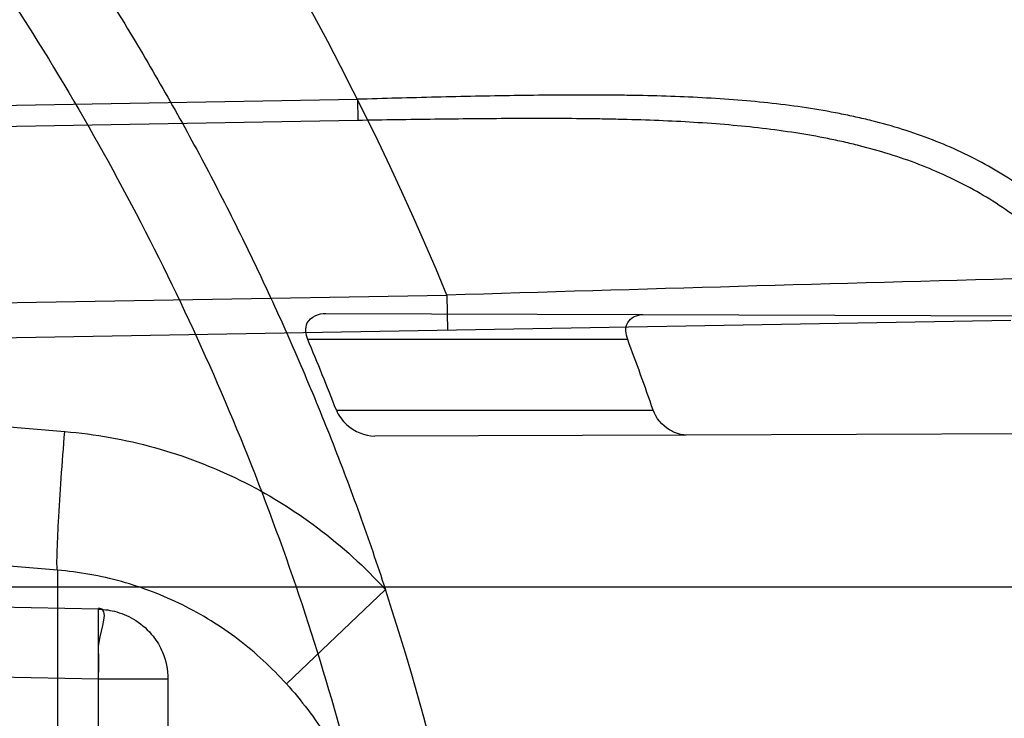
# Model space of a CAD drawing. Header units: millimetres. Extents: x 0 to 297, y 0 to 210.
# Tile 95 of 256: x 147.0301 to 147.1136, y 93.0985 to 93.1578. Entities that reach past the tile are written whole.
import ezdxf

# ---------------------------------------------------------------- set-up
doc = ezdxf.new("R2010")
doc.units = ezdxf.units.MM
doc.header["$LTSCALE"] = 16.335
doc.layers.get('0').update_dxf_attribs({"linetype": 'CONTINUOUS'})
for name, color, linetype in [('01_GLOBAL', 7, 'CONTINUOUS'), ('INTFCLR_1', 7, 'CONTINUOUS'), ('INTFCLR_144815', 7, 'CONTINUOUS')]:
    doc.layers.add(name, color=color, linetype=linetype)

msp = doc.modelspace()

# ---------------------------------------------------------------- linework, layer by layer
at = {"color": 7, "linetype": 'Continuous'}
msp.add_circle((147.7028034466, 92.1254639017), 2.28, dxfattribs=at)
at = {"color": 9, "linetype": 'Continuous'}
msp.add_arc((147.7028034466, 92.1254639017), 2.2507792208, 92.9674534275, 177.0325465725, dxfattribs=at)
at = {"layer": '01_GLOBAL', "color": 7, "linetype": 'Continuous'}
msp.add_circle((147.7028034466, 92.1254639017), 2.31, dxfattribs=at)
at = {"layer": 'INTFCLR_1', "color": 9, "linetype": 'Continuous'}
for p, q in [((146.8326356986, 93.14707732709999), (147.0587231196, 93.1510278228)), ((147.0587231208, 93.1510277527), (147.0587545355, 93.1492297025)), ((147.0587545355, 93.1492297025), (146.8326357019, 93.1452790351)), ((146.8326356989, 93.1394503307), (147.0338774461, 93.1228114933)), ((146.8535309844, 93.13068264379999), (147.0663249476, 93.1343969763)), ((147.0663249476, 93.1343969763), (147.0663773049, 93.1313974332)), ((147.0560277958, 93.1328518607), (147.0829622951, 93.1327578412)), ((147.1141792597, 93.1322318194), (146.8535833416, 93.1276831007)), ((147.0816637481, 93.1306316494), (147.0545064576, 93.1306316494)), ((147.0569364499, 93.1246316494), (147.083830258, 93.1246316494)), ((147.086617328, 93.1225182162), (147.0601897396, 93.12242596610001)), ((147.0332503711, 93.11103877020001), (146.9659950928, 93.1165994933)), ((147.0367404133, 93.1077233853), (146.8326356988, 93.11196919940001)), ((147.0332503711, 93.11103877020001), (147.0332503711, 93.09210601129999)), ((146.8266356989, 93.1096316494), (147.1443244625, 93.1096316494)), ((147.0526946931, 93.10138842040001), (147.0610994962, 93.1093977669)), ((147.0367604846, 93.107814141), (147.0367404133, 93.1077233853)), ((147.0367404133, 92.9675399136), (147.0367404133, 93.1077233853)), ((146.8326356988, 93.1060612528), (147.0367404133, 93.10181543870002)), ((147.0367404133, 93.10181543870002), (147.0426356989, 93.10181543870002)), ((147.0426356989, 93.10181543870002), (147.0426356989, 92.97344786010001))]:
    msp.add_line(p, q, dxfattribs=at)
at = {"layer": 'INTFCLR_1', "color": 6, "linetype": 'Continuous'}
for p, q in [((147.0829622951, 93.1327578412), (147.1303435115, 93.1325924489)), ((147.1333250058, 93.1226812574), (147.086617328, 93.1225182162))]:
    msp.add_line(p, q, dxfattribs=at)
for centre, radius, start, end in [((146.8326356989, 93.03763164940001), 0.3620710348, 270, 90.00000002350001), ((146.8326356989, 93.03763164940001), 0.3440948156, 270, 90.00000002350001), ((146.8327262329, 93.03731887), 0.240611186, 21.27711928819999, 22.81864981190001), ((146.8326982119, 93.0373427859), 0.2658696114, 19.1665078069, 20.5412722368), ((146.8421676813, 93.0376351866), 0.230393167, 3.1324307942, 18.1483713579)]:
    msp.add_arc(centre, radius, start, end, dxfattribs=at)
at = {"layer": 'INTFCLR_1', "color": 9, "linetype": 'Continuous'}
for centre, radius, start, end in [((146.8326356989, 93.03763164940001), 0.2529307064, 22.4933176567, 89.9999999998), ((147.4979165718, 78.9882325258), 14.1527470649, 91.54702909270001, 91.7475204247)]:
    msp.add_arc(centre, radius, start, end, dxfattribs=at)
for points, knots in [([(147.1545442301, 92.9256703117), (147.1552565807, 92.92760868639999), (147.1566525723, 92.9315227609), (147.1593123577, 92.9394604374), (147.1636279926, 92.9537082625), (147.1676297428, 92.9704311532), (147.1702721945, 92.98537709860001), (147.1713830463, 92.99300879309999), (147.1719563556, 92.9974228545), (147.1732796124, 93.008504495), (147.1746545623, 93.02743949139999), (147.1744340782, 93.04977945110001), (147.1733950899, 93.0642567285), (147.1727415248, 93.0709415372), (147.1722603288, 93.07538757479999), (147.1707735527, 93.08738744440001), (147.1673977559, 93.1066025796), (147.162533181, 93.1253625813), (147.1590536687, 93.13649711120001), (147.157745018, 93.1404798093), (147.1557541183, 93.1463465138), (147.1512626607, 93.1586117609), (147.1435063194, 93.176613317), (147.134673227, 93.19362029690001), (147.1285153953, 93.2040882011), (147.1256373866, 93.208747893), (147.1237254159, 93.21178528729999), (147.1185545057, 93.2197736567), (147.1098896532, 93.232033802), (147.0978538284, 93.2469589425), (147.0876594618, 93.2581464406), (147.0805381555, 93.26529742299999), (147.0766007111, 93.2690835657), (147.0711374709, 93.27418968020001), (147.06349057, 93.2808755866), (147.0552130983, 93.2873626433), (147.0499647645, 93.2910949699), (147.0474074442, 93.29281092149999), (147.0457289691, 93.2938897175), (147.0442255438, 93.294808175), (147.0429042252, 93.29556660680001), (147.041778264, 93.2961550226), (147.0407894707, 93.2966200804), (147.0400295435, 93.2968637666), (147.0393696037, 93.2970368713), (147.0390133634, 93.2966025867), (147.0393275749, 93.29599323), (147.0397818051, 93.29522393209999), (147.0406181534, 93.29416107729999), (147.0417305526, 93.2928514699), (147.0430342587, 93.2914101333), (147.0444632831, 93.289871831), (147.0465759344, 93.2876354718), (147.0495827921, 93.28449215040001), (147.0551951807, 93.2786029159), (147.0613248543, 93.27199583), (147.0669087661, 93.26568094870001), (147.0703603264, 93.2616654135), (147.0759105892, 93.2550734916), (147.0844077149, 93.2443909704), (147.0955472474, 93.22884910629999), (147.1036099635, 93.2161613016), (147.1088887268, 93.20713012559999), (147.1124703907, 93.200778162), (147.1186494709, 93.1891839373), (147.1269016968, 93.171675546), (147.1325946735, 93.1570782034), (147.1352425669, 93.1495098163)], [0, 0, 0, 0, 0.0103792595, 0.0208842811, 0.0420721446, 0.0851858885, 0.1071984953, 0.1183380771, 0.123943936, 0.1295693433, 0.1744299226, 0.2192388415, 0.2417237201, 0.2473597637, 0.2529962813, 0.2641993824, 0.3081295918, 0.3509327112, 0.3614952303, 0.3667582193, 0.3720021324, 0.3926323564, 0.4323913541, 0.4704239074, 0.4888657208, 0.4934194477, 0.497950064, 0.5069039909, 0.5412450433, 0.5733438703, 0.6032118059, 0.6172673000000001, 0.6240601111, 0.6306649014, 0.6548506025, 0.6750843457, 0.6834913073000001, 0.6872123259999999, 0.6905622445, 0.6935176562, 0.6960693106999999, 0.6982084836, 0.6999280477, 0.7014829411, 0.7024060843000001, 0.7029587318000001, 0.7038763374, 0.7054334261, 0.7076628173, 0.7105600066, 0.714112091, 0.7174145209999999, 0.7211168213, 0.7295725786, 0.7392778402, 0.7620040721, 0.7748640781, 0.7816422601, 0.7886165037, 0.8181744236, 0.8502177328, 0.884679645, 0.8936796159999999, 0.902792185, 0.9213283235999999, 0.9597006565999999, 1, 1, 1, 1]), ([(147.1408661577, 93.1489990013), (147.1381651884, 93.1565358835), (147.1323572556, 93.1710725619), (147.1239460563, 93.1884914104), (147.1176496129, 93.2000234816), (147.1139989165, 93.20634302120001), (147.1086152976, 93.2153330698), (147.1003923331, 93.2279614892), (147.0890374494, 93.2434203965), (147.0803792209, 93.25404014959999), (147.0747234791, 93.26059276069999), (147.071204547, 93.2645860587), (147.0655118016, 93.27086487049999), (147.0592590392, 93.27743667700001), (147.053545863, 93.28327725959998), (147.0504619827, 93.2864199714), (147.0483372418, 93.28860476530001), (147.0465342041, 93.2905053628), (147.0451548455, 93.29194227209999), (147.0420972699, 93.29563181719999), (147.0432510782, 93.2956316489)], [0, 0, 0, 0, 0.1351411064, 0.2639657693, 0.3262515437, 0.3568857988, 0.3871506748, 0.5031238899, 0.6110823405, 0.7107727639, 0.7343091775, 0.7571888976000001, 0.8006105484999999, 0.8773801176, 0.9101731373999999, 0.9387430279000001, 0.9512497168, 0.9624026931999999, 0.9805243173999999, 1, 1, 1, 1]), ([(147.0432510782, 93.2956316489), (147.0440337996, 93.2956315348), (147.0461901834, 93.29448394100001), (147.048762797, 93.29308623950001), (147.05126835, 93.29149221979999), (147.0538664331, 93.2897847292), (147.0591995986, 93.28606265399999), (147.0676125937, 93.27960414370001), (147.0753919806, 93.27294276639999), (147.0809499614, 93.26785658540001), (147.0849532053, 93.2640878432), (147.0921910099, 93.25697312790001), (147.1025540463, 93.2458430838), (147.114792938, 93.2309925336), (147.1236090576, 93.2187883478), (147.1288703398, 93.210836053), (147.1308146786, 93.20781404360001), (147.1337403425, 93.20317969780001), (147.1399980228, 93.19277282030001), (147.1489774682, 93.17586162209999), (147.1568675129, 93.15795089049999), (147.1614367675, 93.1457458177), (147.1634614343, 93.13990986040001), (147.1647919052, 93.13594917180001), (147.1683281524, 93.12488035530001), (147.1732735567, 93.1062283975), (147.1767074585, 93.0871131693), (147.1782194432, 93.07517712), (147.1787086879, 93.07075571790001), (147.1793731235, 93.0641085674), (147.1804294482, 93.0497128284), (147.1806536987, 93.0274948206), (147.1792555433, 93.0086652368), (147.1779104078, 92.9976470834), (147.1773275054, 92.9932574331), (147.1761979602, 92.9856672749), (147.1735104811, 92.97079983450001), (147.1694409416, 92.95416803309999), (147.1650544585, 92.9400032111), (147.1623504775, 92.9321098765), (147.1609312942, 92.9282176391), (147.1602071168, 92.92629007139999)], [0, 0, 0, 0, 0.0056084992, 0.016622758, 0.0214510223, 0.0268121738, 0.0389184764, 0.0680276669, 0.1027789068, 0.1122614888, 0.1220107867, 0.1421735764, 0.1849752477, 0.2309092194, 0.2799812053, 0.2927645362, 0.2992310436, 0.3057293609, 0.3320345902, 0.3862266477, 0.4428037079, 0.4721337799, 0.479586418, 0.4870651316, 0.5020714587, 0.5628449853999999, 0.6251697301, 0.6410581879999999, 0.6490513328, 0.6570434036, 0.6889243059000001, 0.7524504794, 0.8160576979, 0.8240355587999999, 0.8319861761, 0.8477866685, 0.8790166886, 0.9402183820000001, 0.9703167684, 0.9852456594, 1, 1, 1, 1]), ([(147.1338615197, 93.1117635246), (147.1335833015, 93.11282984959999), (147.1331395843, 93.11442033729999), (147.1324943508, 93.116520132), (147.1314958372, 93.11957478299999), (147.1298377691, 93.1239755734), (147.1278366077, 93.12818185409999), (147.1263603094, 93.1308222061), (147.1253612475, 93.1325000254), (147.123556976, 93.1352533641), (147.1206995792, 93.1388361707), (147.117404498, 93.1419114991), (147.1145551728, 93.1439938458), (147.1115698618, 93.1458340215), (147.1075418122, 93.1477116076), (147.1036916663, 93.1489017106), (147.1010253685, 93.1495313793), (147.099179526, 93.14991648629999), (147.0958563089, 93.15048770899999), (147.0909466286, 93.1510187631), (147.0859176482, 93.15127545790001), (147.0823017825, 93.1513582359), (147.0801789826, 93.151382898), (147.0769305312, 93.1513997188), (147.072010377, 93.1513542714), (147.0653958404, 93.15121358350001), (147.0609570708, 93.15109387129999), (147.0587231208, 93.1510277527)], [0, 0, 0, 0, 0.0346280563, 0.0518719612, 0.0690220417, 0.13560765, 0.1994968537, 0.2151430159, 0.2306527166, 0.2608480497, 0.3185325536, 0.3741964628, 0.4018722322, 0.4293210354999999, 0.4842877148, 0.5409792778, 0.5556107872, 0.5703720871, 0.6002215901, 0.6615293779, 0.7254029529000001, 0.7583995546, 0.7751742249, 0.7921100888, 0.8604739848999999, 0.9297734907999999, 1, 1, 1, 1]), ([(147.1352425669, 93.1495098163), (147.1379952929, 93.14164178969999), (147.1429940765, 93.1254736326), (147.1477529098, 93.1046918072), (147.1501024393, 93.09081219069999), (147.151047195, 93.08426445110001), (147.151638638, 93.07985863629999), (147.1530856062, 93.06772189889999), (147.1544764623, 93.04770806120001), (147.1542807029, 93.0276232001), (147.1535512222, 93.0153442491), (147.1532177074, 93.0108633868), (147.1526544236, 93.00419454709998), (147.1511010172, 92.9899942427), (147.1474849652, 92.9685843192), (147.1430641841, 92.95080514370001), (147.1400632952, 92.9406015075), (147.1388460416, 92.9366002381), (147.1366541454, 92.9297366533), (147.1320236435, 92.91648816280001), (147.124625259, 92.8984289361), (147.1170139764, 92.8829220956), (147.1121048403, 92.87387096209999), (147.1103239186, 92.8706785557), (147.1076776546, 92.8660211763), (147.101977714, 92.8564219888), (147.0929326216, 92.8426084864), (147.0818447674, 92.827530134), (147.0738492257, 92.81769368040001), (147.0692400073, 92.8122947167), (147.0675023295, 92.81027962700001), (147.0645699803, 92.8069282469), (147.059151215, 92.8008948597), (147.053263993, 92.7946267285), (147.047929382, 92.78903803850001), (147.0447760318, 92.7857530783), (147.0421529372, 92.78285660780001), (147.0404461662, 92.78102579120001), (147.0382254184, 92.7776381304), (147.0420399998, 92.77914588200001), (147.0441807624, 92.7804356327), (147.0467768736, 92.78202657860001), (147.049052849, 92.7835556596), (147.0517912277, 92.7854541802), (147.0555009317, 92.78817176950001), (147.0602492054, 92.79186222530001), (147.067344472, 92.7977012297), (147.0736957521, 92.8033972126), (147.0792529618, 92.8087266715), (147.0832359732, 92.812657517), (147.0904141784, 92.8200586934), (147.1006451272, 92.8316000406), (147.1126583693, 92.84694521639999), (147.1212603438, 92.85951606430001), (147.1263733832, 92.8676917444), (147.1282611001, 92.87079789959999), (147.1311015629, 92.87556381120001), (147.1371674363, 92.88626496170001), (147.1458250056, 92.9036348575), (147.1517810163, 92.9181513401), (147.1545442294, 92.9256703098)], [0, 0, 0, 0, 0.0419449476, 0.0850695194, 0.1071739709, 0.1127634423, 0.1183584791, 0.1295423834, 0.1742656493, 0.2191961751, 0.2304978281, 0.2361598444, 0.2418057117, 0.2641744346, 0.3080240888, 0.3509528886, 0.3562644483, 0.3615432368, 0.3719979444, 0.3925183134, 0.4321501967, 0.4701192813, 0.4793724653, 0.4839620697, 0.48851378, 0.5063269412, 0.5401307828, 0.5715496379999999, 0.6004673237, 0.6038923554, 0.6072711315, 0.6138564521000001, 0.6263016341, 0.6480618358, 0.6572019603, 0.6650284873, 0.6713159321, 0.6759369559, 0.6799952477, 0.6841765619, 0.6887949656, 0.6950107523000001, 0.6986911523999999, 0.7027318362, 0.7117342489, 0.7218512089, 0.7329803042, 0.7579718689, 0.7647510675, 0.7717251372, 0.7861300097, 0.8166264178, 0.8492835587, 0.8841348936, 0.8932111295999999, 0.8978052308, 0.9024247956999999, 0.92112918, 0.9596906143, 1, 1, 1, 1]), ([(147.1322242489, 93.111280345), (147.1319480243, 93.1122965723), (147.1315075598, 93.1138120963), (147.1308681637, 93.11581236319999), (147.1298788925, 93.11872508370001), (147.1282375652, 93.1229231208), (147.1262648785, 93.1269311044), (147.1248126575, 93.12944760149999), (147.1238288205, 93.13104932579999), (147.12205131, 93.1336811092), (147.1192412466, 93.1371075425), (147.1160139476, 93.1400484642), (147.1132270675, 93.1420454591), (147.1103049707, 93.1438161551), (147.1063682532, 93.14562949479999), (147.1026109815, 93.1467900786), (147.1000086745, 93.14740942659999), (147.0982076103, 93.1477912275), (147.0949658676, 93.1483604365), (147.0901785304, 93.1489079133), (147.0852744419, 93.1491960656), (147.0817486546, 93.14930824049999), (147.079679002, 93.1493516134), (147.0765119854, 93.1493979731), (147.0717145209, 93.1494024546), (147.0652634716, 93.1493359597), (147.0609338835, 93.1492677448), (147.0587545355, 93.1492297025)], [0, 0, 0, 0, 0.0341069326, 0.0511008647, 0.0680092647, 0.1337317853, 0.1969353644, 0.2124418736, 0.2278227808, 0.2578067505, 0.3152497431, 0.3708940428, 0.3986365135, 0.4261895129, 0.4814528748, 0.5385016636, 0.5532305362, 0.5680874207, 0.5981225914, 0.6597934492, 0.7240138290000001, 0.7571788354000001, 0.7740384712, 0.7910582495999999, 0.8597600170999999, 0.9294062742, 1, 1, 1, 1]), ([(147.0432510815, 92.7796316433), (147.0431330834, 92.7796316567), (147.0428441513, 92.77968862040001), (147.0428590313, 92.7802080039), (147.043168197, 92.78074236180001), (147.0437027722, 92.7815366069), (147.0445175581, 92.7825251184), (147.046088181, 92.7843056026), (147.0479460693, 92.786252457), (147.0500136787, 92.7883830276), (147.0523867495, 92.79080681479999), (147.0572874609, 92.7957986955), (147.0632966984, 92.8020416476), (147.0688203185, 92.8080382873), (147.0718101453, 92.8113712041), (147.0735816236, 92.81337496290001), (147.0782783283, 92.8187413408), (147.0864250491, 92.8285190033), (147.0977271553, 92.8435162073), (147.106950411, 92.8572622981), (147.1127640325, 92.86681826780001), (147.1154623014, 92.871453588), (147.1172776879, 92.87462997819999), (147.1222795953, 92.88363180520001), (147.1300362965, 92.8990567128), (147.1375818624, 92.91703545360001), (147.1423047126, 92.93022711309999), (147.1445398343, 92.9370600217), (147.1457809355, 92.941042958), (147.1488392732, 92.9511954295), (147.1533458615, 92.9688880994), (147.157034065, 92.99020578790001), (147.1586182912, 93.0043449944), (147.159192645, 93.0109841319), (147.1595326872, 93.0154446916), (147.1602764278, 93.0276675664), (147.1604760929, 93.0476640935), (147.1590577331, 93.0675881), (147.157582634, 93.0796680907), (147.1569796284, 93.0840538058), (147.1560162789, 93.0905724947), (147.1536199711, 93.10439313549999), (147.1487661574, 93.12508522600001), (147.1436711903, 93.1411717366), (147.1408661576, 93.1489990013)], [0, 0, 0, 0, 0.0008731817, 0.001718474, 0.0032338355, 0.0055641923, 0.008732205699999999, 0.0127298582, 0.0231213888, 0.0286463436, 0.0346993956, 0.04822263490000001, 0.0804125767, 0.0988155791, 0.1085508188, 0.1135449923, 0.1186070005, 0.1613231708, 0.2076862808, 0.2575123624, 0.2837454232, 0.2904461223, 0.2972015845, 0.3108183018, 0.3666504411, 0.4248609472, 0.4549769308, 0.4703146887, 0.4780576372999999, 0.4858477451, 0.5487776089, 0.6130123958, 0.6457680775, 0.6540347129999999, 0.6623246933, 0.6788711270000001, 0.74464742, 0.8101273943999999, 0.8265053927, 0.8346996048, 0.8428861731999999, 0.8752668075, 0.9384714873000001, 1, 1, 1, 1]), ([(147.0332503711, 93.11103877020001), (147.03319925, 93.1114896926), (147.0332454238, 93.1128614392), (147.0333417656, 93.11546239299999), (147.0335742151, 93.11893451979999), (147.0337684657, 93.1214918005), (147.0338774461, 93.12281149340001)], [0, 0, 0, 0, 0.1154343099, 0.3475028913, 0.6631716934, 1, 1, 1, 1]), ([(147.0338774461, 93.12281149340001), (147.0364494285, 93.1225987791), (147.0415675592, 93.1216873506), (147.0488489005, 93.1189105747), (147.0554962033, 93.1148216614), (147.0593516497, 93.11131213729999), (147.0610994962, 93.1093977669)], [0, 0, 0, 0, 0.2495636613, 0.4992503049, 0.7493251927, 1, 1, 1, 1]), ([(147.0526946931, 93.10138842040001), (147.0514478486, 93.1027680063), (147.0486967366, 93.10529615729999), (147.0439481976, 93.1082426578), (147.0387454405, 93.11023866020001), (147.035087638, 93.110889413), (147.0332503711, 93.11103877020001)], [0, 0, 0, 0, 0.2512932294, 0.5014782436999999, 0.7508972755, 1, 1, 1, 1]), ([(147.0367404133, 93.10181543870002), (147.0367524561, 93.1023945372), (147.0368209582, 93.1034844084), (147.0366011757, 93.1052314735), (147.0377206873, 93.1077941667), (147.0367604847, 93.107814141)], [0, 0, 0, 0, 0.2896476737, 0.5197354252, 1, 1, 1, 1]), ([(147.0367404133, 93.1077233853), (147.0372615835, 93.1077144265), (147.038374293, 93.1075512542), (147.0400208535, 93.1068151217), (147.0413655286, 93.10559557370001), (147.0423703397, 93.103892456), (147.0426356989, 93.1025854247), (147.0426356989, 93.10181543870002)], [0, 0, 0, 0, 0.1698178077, 0.3617335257, 0.5797073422, 0.7491452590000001, 1, 1, 1, 1]), ([(147.0526946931, 93.10138842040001), (147.0533307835, 93.1006861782), (147.0545352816, 93.0992312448), (147.0561378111, 93.09689995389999), (147.0572845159, 93.0948425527), (147.0580837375, 93.0931312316), (147.0588019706, 93.09137957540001), (147.0595405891, 93.08913177), (147.0601723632, 93.0863612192), (147.0604880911, 93.0840048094), (147.0606146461, 93.08209970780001), (147.0606356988, 93.0811414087), (147.0606356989, 93.0806632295)], [0, 0, 0, 0, 0.1251649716, 0.2491232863, 0.3732270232, 0.4357970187, 0.4985462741, 0.6232342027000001, 0.7478440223, 0.8734290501, 0.9368323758, 1, 1, 1, 1])]:
    msp.add_open_spline(points, degree=3, knots=knots, dxfattribs=at)
at = {"layer": 'INTFCLR_1', "color": 6, "linetype": 'Continuous'}
for points, knots in [([(147.0687421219, 93.29563164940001), (147.0680098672, 93.29563164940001), (147.0693330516, 93.2931111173), (147.0704693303, 93.29172068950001), (147.0723263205, 93.28928078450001), (147.0746177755, 93.2865210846), (147.0775470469, 93.28299903), (147.080971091, 93.27890891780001), (147.0846437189, 93.27446035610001), (147.0882701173, 93.26998999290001), (147.0916458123, 93.2657319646), (147.0947448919, 93.2617356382), (147.0975630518, 93.2580185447), (147.100110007, 93.25458663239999), (147.1024035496, 93.25143207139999), (147.1044661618, 93.24854131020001), (147.1063189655, 93.24589767), (147.1079764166, 93.2434940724), (147.109457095, 93.2413147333), (147.1107791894, 93.2393416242), (147.1119635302, 93.23755181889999), (147.1130167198, 93.235942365), (147.1139517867, 93.2344985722), (147.1147816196, 93.2332054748), (147.1157213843, 93.2317287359), (147.1167390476, 93.23011252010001), (147.1179255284, 93.2282043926), (147.1189332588, 93.2265622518), (147.1198501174, 93.2250516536), (147.1206424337, 93.2237350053), (147.1215180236, 93.2222660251), (147.1224842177, 93.22062728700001), (147.1235503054, 93.2187965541), (147.1247223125, 93.21675634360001), (147.1260120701, 93.2144766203), (147.1274302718, 93.21192636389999), (147.1289898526, 93.20906621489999), (147.1307073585, 93.2058462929), (147.1325944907, 93.2022184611), (147.1346618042, 93.1981270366), (147.1369222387, 93.1935038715), (147.1393944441, 93.1882537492), (147.1420944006, 93.1822619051), (147.1450364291, 93.1753818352), (147.1482313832, 93.1674373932), (147.1516877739, 93.1581768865), (147.1553587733, 93.14738762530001), (147.1590017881, 93.1353669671), (147.1623609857, 93.1226214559), (147.1652568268, 93.10972884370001), (147.1676651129, 93.0968010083), (147.1695853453, 93.0838891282), (147.1710275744, 93.0709911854), (147.1719965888, 93.05813761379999), (147.1725011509, 93.0453158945), (147.1725469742, 93.0325462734), (147.1721391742, 93.0198169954), (147.171280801, 93.0071297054), (147.1699742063, 92.99449457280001), (147.1682169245, 92.9818861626), (147.1660086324, 92.9693213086), (147.1633383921, 92.9567727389), (147.1602041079, 92.94425636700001), (147.1566465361, 92.9319458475), (147.1528751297, 92.9204393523), (147.1491593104, 92.9102243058), (147.1457087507, 92.9015000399), (147.1425365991, 92.8940034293), (147.1396288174, 92.8875126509), (147.136972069, 92.8818585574), (147.1345472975, 92.8769025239), (147.1323371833, 92.8725413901), (147.130325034, 92.8686912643), (147.1284994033, 92.8652891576), (147.1268466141, 92.8622800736), (147.1253496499, 92.85960988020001), (147.1239936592, 92.85723391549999), (147.1227647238, 92.8551144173), (147.1216541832, 92.85322630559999), (147.1206539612, 92.8515468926), (147.1197533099, 92.8500510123), (147.1189386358, 92.8487109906), (147.1179864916, 92.8471584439), (147.1170567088, 92.8456599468), (147.1160957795, 92.84412860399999), (147.1152647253, 92.8428151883), (147.1143298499, 92.84135168), (147.1132770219, 92.8397205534), (147.1120898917, 92.837902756), (147.1107550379, 92.8358842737), (147.109257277, 92.8336513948), (147.107577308, 92.8311858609), (147.1056960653, 92.8284703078), (147.1035922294, 92.82548916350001), (147.1012492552, 92.8222342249), (147.0986446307, 92.81869165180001), (147.095755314, 92.8148491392), (147.0925736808, 92.81071697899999), (147.0890986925, 92.8063077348), (147.0853575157, 92.80167437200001), (147.0815402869, 92.7970384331), (147.0779667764, 92.7927652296), (147.0748968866, 92.789078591), (147.0724998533, 92.7861981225), (147.070552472, 92.7836530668), (147.0693788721, 92.7822194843), (147.0679949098, 92.7796316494), (147.0687421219, 92.7796316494)], [0, 0, 0, 0, 0.003860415, 0.007501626, 0.0124785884, 0.0188917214, 0.0268498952, 0.0364677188, 0.0470694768, 0.0572444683, 0.0668187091, 0.0757144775, 0.083905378, 0.09140992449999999, 0.0982451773, 0.1044667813, 0.1101313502, 0.1152642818, 0.1198589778, 0.1240215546, 0.1277856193, 0.1311734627, 0.1341617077, 0.1368541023, 0.1392736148, 0.1433897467, 0.1469230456, 0.1511192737, 0.1535471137, 0.1562389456, 0.1592204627, 0.1625628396, 0.1662680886, 0.1703891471, 0.174967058, 0.1800766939, 0.1857729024, 0.1921414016, 0.1993155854, 0.2073311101, 0.2163077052, 0.2264451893, 0.2379233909, 0.250953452, 0.2658909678, 0.283062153, 0.3030578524, 0.3259639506, 0.3492662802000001, 0.3725305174, 0.3956109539, 0.4185782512, 0.4413347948, 0.4640172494, 0.4865192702, 0.508968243, 0.531324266, 0.5536477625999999, 0.5759939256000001, 0.5982772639, 0.620747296, 0.6432362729, 0.6658996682, 0.68875599, 0.7107777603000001, 0.7297237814, 0.7460531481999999, 0.7602331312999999, 0.7726347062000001, 0.7835467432, 0.793166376, 0.8017211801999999, 0.8093215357, 0.8160683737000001, 0.8220758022, 0.8274205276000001, 0.8322066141, 0.8364980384, 0.8403367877, 0.8437547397, 0.8468031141, 0.8495420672, 0.8520223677, 0.8564046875, 0.8588391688, 0.8615533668, 0.8645986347, 0.8679945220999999, 0.8717882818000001, 0.8760445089, 0.8807522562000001, 0.8859628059, 0.8917731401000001, 0.898168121, 0.9051985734, 0.9129160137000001, 0.9213486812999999, 0.9305434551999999, 0.9404096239, 0.9509435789, 0.961943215, 0.9720502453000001, 0.980371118, 0.9870628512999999, 0.992271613, 0.9960607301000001, 1, 1, 1, 1]), ([(147.0687421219, 92.7796316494), (147.0695765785, 92.7796316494), (147.0710237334, 92.7806068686), (147.0732486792, 92.7819463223), (147.0757995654, 92.7837998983), (147.0789536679, 92.78621498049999), (147.0827092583, 92.7892984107), (147.0868482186, 92.7928925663), (147.0910477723, 92.79673500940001), (147.0950116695, 92.80053311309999), (147.0986438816, 92.80415209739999), (147.1019501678, 92.80756746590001), (147.1049461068, 92.8107620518), (147.107653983, 92.813732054), (147.1100921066, 92.81647650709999), (147.1122806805, 92.81899733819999), (147.1142479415, 92.8213114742), (147.1160099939, 92.82342388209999), (147.1175861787, 92.82534548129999), (147.1189934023, 92.8270878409), (147.1202530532, 92.828669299), (147.1213970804, 92.83012358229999), (147.1225240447, 92.83157239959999), (147.123724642, 92.8331346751), (147.1249992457, 92.8348159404), (147.1262604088, 92.83650316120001), (147.1274992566, 92.8381825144), (147.1287882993, 92.8399539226), (147.1302152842, 92.8419444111), (147.131810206, 92.84420661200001), (147.1335924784, 92.846783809), (147.1355808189, 92.8497229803), (147.1377917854, 92.8530728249), (147.140242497, 92.8568933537), (147.1429592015, 92.861268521), (147.1459674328, 92.8662949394), (147.1492907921, 92.8720905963), (147.1529541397, 92.8788115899), (147.1569786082, 92.8866408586), (147.1613909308, 92.895852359), (147.1661049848, 92.9065772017), (147.1708180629, 92.91847841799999), (147.1752249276, 92.93102624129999), (147.1791389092, 92.9437452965), (147.1825261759, 92.9565113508), (147.1853979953, 92.9693107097), (147.1877529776, 92.9820756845), (147.1896101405, 92.9948409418), (147.1909735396, 93.00755209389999), (147.1918561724, 93.02022938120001), (147.1922659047, 93.0328602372), (147.1922092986, 93.0454468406), (147.1916906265, 93.0579966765), (147.1907127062, 93.07050178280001), (147.1892753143, 93.0829675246), (147.187377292, 93.0953920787), (147.1850186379, 93.1077564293), (147.1821898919, 93.1200882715), (147.1788863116, 93.1323721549), (147.1750915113, 93.1446222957), (147.1708160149, 93.1567764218), (147.1662306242, 93.1683760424), (147.1616300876, 93.17888244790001), (147.1573218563, 93.1879248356), (147.1533932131, 93.19561622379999), (147.1498208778, 93.2022183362), (147.1465812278, 93.20791453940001), (147.1436479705, 93.2128584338), (147.140997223, 93.2171670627), (147.1386015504, 93.22093898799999), (147.1364409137, 93.22424590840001), (147.1344943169, 93.2271532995), (147.1327470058, 93.229707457), (147.1311776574, 93.2319576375), (147.1297748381, 93.23393568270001), (147.1285161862, 93.23568453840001), (147.1273854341, 93.237235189), (147.1263043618, 93.2387000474), (147.1251805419, 93.2402055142), (147.1239422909, 93.24184332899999), (147.1226668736, 93.2435068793), (147.1213873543, 93.2451529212), (147.120091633, 93.2467985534), (147.1186694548, 93.2485796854), (147.1170808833, 93.2505381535), (147.1153015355, 93.25269419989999), (147.1133143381, 93.2550569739), (147.1110956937, 93.2576388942), (147.1086258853, 93.2604465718), (147.1058792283, 93.263488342), (147.1028357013, 93.2667628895), (147.099478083, 93.27026211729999), (147.0957850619, 93.2739726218), (147.0917574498, 93.27786179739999), (147.0874623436, 93.28182281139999), (147.0831967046, 93.28555323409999), (147.0792915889, 93.2887810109), (147.0760051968, 93.2913109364), (147.073359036, 93.29324438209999), (147.0710713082, 93.29462673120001), (147.0695920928, 93.29563164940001), (147.0687421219, 93.29563164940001)], [0, 0, 0, 0, 0.0042187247, 0.0081401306, 0.0133978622, 0.0200459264, 0.0282638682, 0.0379443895, 0.0477615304, 0.05703690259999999, 0.0656973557, 0.0736821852, 0.0810680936, 0.0878383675, 0.0940009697, 0.0996271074, 0.1047154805, 0.1093563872, 0.1135342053, 0.1172803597, 0.1206792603, 0.1237557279, 0.1266349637, 0.1299589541, 0.1337168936, 0.1373013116, 0.1406085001, 0.1442672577, 0.148377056, 0.1529904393, 0.1582606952, 0.164218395, 0.1709303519, 0.1785521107, 0.1871652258, 0.1969659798, 0.2081658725, 0.2209392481, 0.2356613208, 0.2526660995, 0.2725685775, 0.2948769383, 0.3173640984, 0.3397873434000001, 0.3621386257, 0.3841211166, 0.4060891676, 0.4277469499, 0.4493218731, 0.470705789, 0.4919793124, 0.5131981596, 0.5343255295, 0.5554668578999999, 0.5765984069, 0.5977513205, 0.6189954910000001, 0.6402209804, 0.6617015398, 0.6832900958, 0.7050415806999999, 0.7268239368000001, 0.7463339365, 0.7630160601, 0.7774553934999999, 0.7899931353, 0.8009638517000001, 0.8105830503, 0.8190545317, 0.8265380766, 0.8331730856, 0.8390248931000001, 0.8442268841, 0.8488182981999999, 0.8528943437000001, 0.8564866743, 0.8597116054, 0.8625968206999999, 0.8656908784, 0.8692094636, 0.8729771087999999, 0.8762884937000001, 0.879749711, 0.8835661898, 0.8878115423, 0.8924986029, 0.8976989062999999, 0.9034198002, 0.9097088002, 0.9166034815, 0.9241390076, 0.9323094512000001, 0.9411199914, 0.9506041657, 0.9606137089, 0.9706541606, 0.9792553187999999, 0.9862062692, 0.9916647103, 0.9957028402, 1, 1, 1, 1]), ([(146.8326356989, 93.267698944), (146.8348936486, 93.26779514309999), (146.8394126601, 93.267920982), (146.8461935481, 93.2679098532), (146.8529711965, 93.2676988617), (146.859739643, 93.2672881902), (146.866493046, 93.2666781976), (146.8732255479, 93.265869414), (146.8799313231, 93.26486253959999), (146.8866045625, 93.2636584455), (146.8932394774, 93.2622581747), (146.8998303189, 93.2606629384), (146.9063713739, 93.2588741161), (146.912856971, 93.256893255), (146.9192814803, 93.2547220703), (146.9256393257, 93.2523624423), (146.9319249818, 93.24981641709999), (146.9381330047, 93.2470861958), (146.9442580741, 93.24417411), (146.9502947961, 93.2410827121), (146.9562380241, 93.2378146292), (146.9620824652, 93.2343727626), (146.9678231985, 93.2307599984), (146.973455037, 93.2269795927), (146.9789732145, 93.22303474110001), (146.9843727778, 93.21892898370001), (146.989649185, 93.2146657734), (146.9947977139, 93.21024892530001), (146.9998140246, 93.2056821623), (147.0046936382, 93.20096956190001), (147.0094324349, 93.19611510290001), (147.0140261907, 93.19112311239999), (147.018471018, 93.18599781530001), (147.0227629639, 93.18074377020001), (147.026898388, 93.175365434), (147.0308736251, 93.16986757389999), (147.0346852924, 93.16425486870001), (147.0383300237, 93.1585322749), (147.0418047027, 93.1527046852), (147.0451062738, 93.14677722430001), (147.0482319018, 93.1407549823), (147.0511788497, 93.1346432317), (147.0539445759, 93.12844724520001), (147.0565266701, 93.12217241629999), (147.0589228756, 93.1158242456), (147.0603950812, 93.1115467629), (147.0610994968, 93.10939776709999)], [0, 0, 0, 0, 0.0227205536, 0.0454410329, 0.06816134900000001, 0.09088163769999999, 0.1136018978, 0.1363221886, 0.1590426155, 0.1817632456, 0.2044840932, 0.2272051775, 0.2499266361, 0.2726484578, 0.2953706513, 0.3180932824, 0.3408163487, 0.363539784, 0.3862638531, 0.4089891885, 0.4317141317, 0.4544408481, 0.4771673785, 0.4998953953, 0.5226228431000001, 0.5453516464, 0.5680799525, 0.5908095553, 0.6135387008, 0.6362690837, 0.6589990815, 0.6817302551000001, 0.7044610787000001, 0.7271930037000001, 0.7499246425, 0.7726572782, 0.7953897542, 0.8181230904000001, 0.8408563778, 0.8635903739, 0.8863244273, 0.90905904, 0.9317938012, 0.9545290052, 0.9772643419, 1, 1, 1, 1]), ([(146.8326356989, 93.2611850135), (146.8370934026, 93.2613679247), (146.8460221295, 93.2614662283), (146.8593965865, 93.260813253), (146.8727322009, 93.2593570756), (146.8860227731, 93.25709220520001), (146.8991901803, 93.2540186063), (146.9119493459, 93.2502127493), (146.9244276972, 93.24567473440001), (146.9366204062, 93.24040866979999), (146.9486732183, 93.2343158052), (146.9603342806, 93.2275074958), (146.9715563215, 93.22001275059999), (146.9823021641, 93.2118590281), (146.9925323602, 93.2030766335), (147.0022137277, 93.1936954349), (147.0113088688, 93.18375337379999), (147.0197869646, 93.17328453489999), (147.0276126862, 93.16233547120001), (147.0347635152, 93.1509416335), (147.0412169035, 93.13913965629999), (147.0469483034, 93.1269747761), (147.0519351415, 93.11449862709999), (147.0561630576, 93.1017520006), (147.0596198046, 93.0887741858), (147.062293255, 93.0756097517), (147.0641729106, 93.0623087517), (147.065251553, 93.04892494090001), (147.0655262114, 93.03551435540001), (147.0649983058, 93.02212437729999), (147.0636720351, 93.0087991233), (147.0615523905, 92.9955783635), (147.0586468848, 92.98250788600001), (147.0549655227, 92.9696336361), (147.0505224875, 92.9570052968), (147.0453357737, 92.94467244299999), (147.0394268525, 92.9326809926), (147.0328159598, 92.9210679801), (147.025529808, 92.9098785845), (147.017595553, 92.8991515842), (147.0090432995, 92.8889235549), (146.9998957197, 92.87922094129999), (146.990192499, 92.87008647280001), (146.9799629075, 92.86154562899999), (146.9692487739, 92.85363234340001), (146.9580859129, 92.8463733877), (146.946519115, 92.8397956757), (146.9346012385, 92.8339262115), (146.9226185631, 92.82888482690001), (146.9109496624, 92.82474710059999), (146.9001136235, 92.8215446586), (146.890303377, 92.81915042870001), (146.8815652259, 92.81740428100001), (146.8732657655, 92.81606653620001), (146.8646870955, 92.81500471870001), (146.8551490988, 92.8142133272), (146.8443424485, 92.81380665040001), (146.8367080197, 92.8139111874), (146.8326356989, 92.81407828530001)], [0, 0, 0, 0, 0.0185657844, 0.0371317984, 0.05569073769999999, 0.0743563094, 0.09320240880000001, 0.1119235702, 0.129729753, 0.1484268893, 0.1671582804, 0.1858963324, 0.2045840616, 0.2232805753, 0.241995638, 0.2606572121, 0.2793460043, 0.298034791, 0.3166822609, 0.3353170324, 0.3539796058, 0.3726237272, 0.3912431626, 0.4098577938, 0.4284754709, 0.4470981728, 0.4657246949, 0.4843423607, 0.5029403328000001, 0.5215094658, 0.5400731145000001, 0.5586325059, 0.5771954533, 0.5957587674, 0.6143211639, 0.6328711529, 0.651401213, 0.6699184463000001, 0.6884460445, 0.7069331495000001, 0.7254085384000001, 0.7438945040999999, 0.7623917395, 0.7808314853, 0.7993176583, 0.8177869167, 0.8362093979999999, 0.8546575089, 0.8730374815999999, 0.8902753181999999, 0.9061521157, 0.9200376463, 0.9322836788, 0.9432240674, 0.9550134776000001, 0.9682465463, 0.9830392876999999, 1, 1, 1, 1]), ([(147.0545064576, 93.1306316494), (147.0543251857, 93.1310624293), (147.0541693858, 93.1323167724), (147.0554403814, 93.1328539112), (147.0560277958, 93.1328518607)], [0, 0, 0, 0, 0.443091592, 1, 1, 1, 1]), ([(147.0816637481, 93.1306316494), (147.0814965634, 93.13107777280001), (147.0813706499, 93.13222505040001), (147.0824733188, 93.1327595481), (147.0829622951, 93.1327578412)], [0, 0, 0, 0, 0.4934956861, 1, 1, 1, 1]), ([(147.0569364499, 93.1246316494), (147.0571213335, 93.1241568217), (147.0579729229, 93.1230478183), (147.0593404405, 93.1224230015), (147.0601897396, 93.12242596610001)], [0, 0, 0, 0, 0.3749859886, 1, 1, 1, 1]), ([(147.086617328, 93.1225182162), (147.0861275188, 93.12251650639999), (147.0849264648, 93.1229448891), (147.0840681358, 93.12394718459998), (147.083830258, 93.1246316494)], [0, 0, 0, 0, 0.4033251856, 1, 1, 1, 1])]:
    msp.add_open_spline(points, degree=3, knots=knots, dxfattribs=at)
at = {"layer": 'INTFCLR_144815', "color": 6, "linetype": 'Continuous'}
for radius in [0.3828680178, 0.364857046]:
    msp.add_circle((146.8326356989, 93.03763164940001), radius, dxfattribs=at)
for radius, start, end in [(0.5278075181, 313.9937911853, 154.5150993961), (0.49294334, 282.2440355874, 71.2863570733), (0.3966228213, 45.0000000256, 314.9999999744), (0.3959130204, 44.99999995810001, 315.0000000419), (0.3953393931, 44.99999997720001, 315.0000000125)]:
    msp.add_arc((146.8326356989, 93.03763164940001), radius, start, end, dxfattribs=at)
at = {"layer": 'INTFCLR_144815', "color": 9, "linetype": 'Continuous'}
for radius, start, end in [(0.3958087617, 314.0862202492, 45.9137797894), (0.3838160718, 314.0319604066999, 45.9680396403)]:
    msp.add_arc((146.8326356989, 93.03763164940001), radius, start, end, dxfattribs=at)
at = {"layer": 'INTFCLR_144815', "color": 6, "linetype": 'Continuous'}
for points, knots in [([(147.1951703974, 93.0376316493), (147.1951703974, 93.03951723), (147.195142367, 93.0432888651), (147.1950162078, 93.0489460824), (147.1948058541, 93.05460331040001), (147.1945111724, 93.06026056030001), (147.1941319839, 93.065917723), (147.1936680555, 93.07157476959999), (147.1931191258, 93.07723143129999), (147.1924848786, 93.0828875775), (147.1917649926, 93.0885427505), (147.1909590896, 93.0941966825), (147.1900668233, 93.0998486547), (147.1890877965, 93.10549815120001), (147.1880216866, 93.1111441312), (147.1868681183, 93.11678582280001), (147.1856268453, 93.1224218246), (147.1842975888, 93.12805097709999), (147.1828802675, 93.133671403), (147.1813747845, 93.1392814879), (147.1797813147, 93.1448788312), (147.1781000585, 93.1504612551), (147.1763315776, 93.15602572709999), (147.1744765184, 93.16156938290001), (147.1725359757, 93.1670884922), (147.1705112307, 93.172579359), (147.1684040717, 93.17803752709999), (147.1662166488, 93.1834583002), (147.1639516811, 93.1888363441), (147.1616124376, 93.19416587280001), (147.1592028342, 93.19944055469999), (147.1567275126, 93.2046534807), (147.1541918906, 93.20979719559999), (147.1516022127, 93.2148637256), (147.148965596, 93.21984460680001), (147.1462900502, 93.22473095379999), (147.1435844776, 93.2295135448), (147.1408586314, 93.2341829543), (147.1381230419, 93.2387297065), (147.1353888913, 93.24314447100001), (147.1326678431, 93.2474182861), (147.1299718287, 93.25154279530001), (147.1273128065, 93.25551047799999), (147.1247025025, 93.25931486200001), (147.1221521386, 93.2629507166), (147.1196721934, 93.26641417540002), (147.1172721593, 93.26970285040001), (147.1149604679, 93.27281571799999), (147.1127444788, 93.27575294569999), (147.1106305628, 93.2785156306), (147.1086237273, 93.2811061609), (147.1067274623, 93.28352828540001), (147.1049435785, 93.2857872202), (147.103272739, 93.2878889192), (147.1017147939, 93.28983965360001), (147.100269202, 93.2916455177), (147.0989350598, 93.2933124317), (147.097711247, 93.2948460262), (147.0965964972, 93.296251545), (147.0955896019, 93.2975338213), (147.0946891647, 93.29869700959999), (147.0938941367, 93.299745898), (147.0932019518, 93.3006821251), (147.0926142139, 93.30151619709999), (147.0921197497, 93.3022305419), (147.0916656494, 93.30302868), (147.0911667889, 93.3035998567), (147.0911815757, 93.3046267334), (147.091447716, 93.30463154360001)], [0, 0, 0, 0, 0.0193188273, 0.0386418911, 0.05797372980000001, 0.0773181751, 0.0966800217, 0.1160624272, 0.1354702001, 0.1549057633, 0.1743738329, 0.1938759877, 0.2134167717, 0.2329964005, 0.2526187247, 0.2722829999, 0.2919923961, 0.3117443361, 0.3315407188, 0.3513772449, 0.37125414, 0.391164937, 0.4111075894, 0.4310729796, 0.4510561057, 0.4710451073, 0.4910305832, 0.5109984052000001, 0.5309330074, 0.5508166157, 0.5706284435, 0.590344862, 0.6099392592, 0.6293819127, 0.6486401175, 0.6676780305, 0.6864570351, 0.7049360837, 0.7230721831, 0.7408210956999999, 0.7581383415, 0.7749801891, 0.7913047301, 0.8070730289, 0.822250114, 0.8368060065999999, 0.8507161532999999, 0.8639624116, 0.8765312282, 0.8884132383, 0.8996029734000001, 0.9101049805, 0.9199296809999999, 0.9290934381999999, 0.9376135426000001, 0.9455077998, 0.9527934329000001, 0.9594885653, 0.9656100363, 0.9711731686, 0.9761922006, 0.9806816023, 0.9846553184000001, 0.9881278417, 0.9911127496, 0.9936230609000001, 0.9972727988, 1, 1, 1, 1]), ([(147.1000017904, 92.7706317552), (147.099727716, 92.7706367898), (147.0997250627, 92.7716931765), (147.1002170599, 92.7722851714), (147.1006721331, 92.7731087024), (147.1011651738, 92.77384567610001), (147.1017516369, 92.7747055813), (147.1024417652, 92.7756704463), (147.1032341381, 92.776750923), (147.1041312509, 92.7779487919), (147.1051340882, 92.7792688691), (147.1062444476, 92.78071599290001), (147.1074648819, 92.7822968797), (147.1087976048, 92.7840181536), (147.1102428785, 92.785884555), (147.1117982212, 92.78789788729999), (147.1134596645, 92.79005859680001), (147.1152251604, 92.79237013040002), (147.1170968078, 92.79484195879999), (147.11907733, 92.797485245), (147.1211639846, 92.8003047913), (147.1233499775, 92.8033005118), (147.1256270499, 92.80647066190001), (147.1279885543, 92.8098160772), (147.1304260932, 92.8133353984), (147.1329303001, 92.81702596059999), (147.1354909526, 92.8208837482), (147.1380971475, 92.8249034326), (147.1407375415, 92.8290785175), (147.1434005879, 92.83340150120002), (147.1460747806, 92.83786408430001), (147.1487488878, 92.8424574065), (147.1514121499, 92.8471722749), (147.1540544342, 92.8519993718), (147.1566663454, 92.856929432), (147.1592392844, 92.8619533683), (147.1617654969, 92.8670624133), (147.1642380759, 92.8722482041), (147.1666509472, 92.8775028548), (147.168998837, 92.8828190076), (147.1712772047, 92.8881898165), (147.1734821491, 92.89360886), (147.1756107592, 92.89907116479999), (147.1776563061, 92.90456069), (147.179616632, 92.91007104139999), (147.1814926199, 92.91560357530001), (147.1832864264, 92.9211651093), (147.1849983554, 92.9267575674), (147.1866261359, 92.93237403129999), (147.1881687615, 92.93801125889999), (147.1896244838, 92.9436621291), (147.1909923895, 92.9493212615), (147.1922727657, 92.95498763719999), (147.1934660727, 92.96066109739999), (147.1945727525, 92.96634163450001), (147.1955930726, 92.9720286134), (147.1965271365, 92.9777204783), (147.1973750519, 92.98341533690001), (147.1981370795, 92.9891120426), (147.1988135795, 92.99481027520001), (147.1994048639, 93.0005096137), (147.1999112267, 93.00620974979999), (147.2003329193, 93.0119102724), (147.2006701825, 93.01761113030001), (147.2009232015, 93.0233121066), (147.2010921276, 93.0290132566), (147.2011770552, 93.0347144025), (147.2011780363, 93.0404156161), (147.2010950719, 93.0461167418), (147.2009281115, 93.0518178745), (147.2006770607, 93.05751885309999), (147.2003417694, 93.0632197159), (147.1999220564, 93.0689202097), (147.1994176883, 93.074620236), (147.198828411, 93.080319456), (147.1981539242, 93.0860176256), (147.1973939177, 93.0917142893), (147.1965480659, 93.09740890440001), (147.1956160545, 93.10310072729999), (147.1945975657, 93.1087889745), (147.1934922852, 93.1144727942), (147.1923000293, 93.1201506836), (147.1910207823, 93.12582057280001), (147.1896545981, 93.131480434), (147.1882014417, 93.1371288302), (147.1866611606, 93.1427648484), (147.1850338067, 93.14838687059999), (147.1833198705, 93.1539920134), (147.1815202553, 93.1595765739), (147.1796361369, 93.1651366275), (147.1776688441, 93.17066839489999), (147.1756200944, 93.17616762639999), (147.1734920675, 93.1816295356), (147.1712874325, 93.1870488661), (147.1690094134, 93.1924198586), (147.1666618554, 93.1977362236), (147.1642492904, 93.2029911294), (147.1617769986, 93.20817719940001), (147.1592510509, 93.21328655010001), (147.1566783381, 93.2183108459), (147.1540666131, 93.2232413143), (147.1514244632, 93.2280688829), (147.1487612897, 93.23278426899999), (147.1460872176, 93.23737816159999), (147.1434130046, 93.2418413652), (147.1407498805, 93.2461650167), (147.1381093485, 93.2503408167), (147.1355029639, 93.2543612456), (147.1329420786, 93.2582197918), (147.1304375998, 93.2619111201), (147.1279997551, 93.265431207), (147.125637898, 93.26877740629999), (147.1233603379, 93.27194848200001), (147.1211742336, 93.2749445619), (147.1190855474, 93.2777670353), (147.1170990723, 93.2804183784), (147.1152184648, 93.2829020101), (147.1134463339, 93.2852221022), (147.1117843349, 93.2873834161), (147.1102333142, 93.2893910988), (147.1087934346, 93.2912505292), (147.1074642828, 93.2929671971), (147.1062450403, 93.2945465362), (147.1051345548, 93.29599381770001), (147.1041315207, 93.2973141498), (147.1032343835, 93.29851204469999), (147.1024419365, 93.2995926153), (147.1017517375, 93.30055757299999), (147.1011652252, 93.30141754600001), (147.1006721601, 93.3021545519), (147.1002170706, 93.3029781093), (147.0997250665, 93.30357011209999), (147.0997277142, 93.304626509), (147.1000017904, 93.30463154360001)], [0, 0, 0, 0, 0.0014101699, 0.0032891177, 0.0045779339, 0.0061083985, 0.0078869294, 0.009919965, 0.0122145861, 0.0147783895, 0.0176190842, 0.0207426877, 0.0241618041, 0.0278931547, 0.0319414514, 0.0363053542, 0.040981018, 0.0459630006, 0.0512683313, 0.0569309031, 0.0629543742, 0.0693130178, 0.0760084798, 0.08303351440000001, 0.0903785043, 0.09803123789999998, 0.105976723, 0.1141977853, 0.122675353, 0.1313888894, 0.140317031, 0.1494380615, 0.1587304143, 0.1681731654, 0.1777462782, 0.187430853, 0.1972092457, 0.2070653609, 0.2169845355, 0.2269535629, 0.2369608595, 0.2469959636, 0.2570491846, 0.2671179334, 0.2771316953, 0.2871355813, 0.2971697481, 0.3071923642, 0.3172217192, 0.3272506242, 0.3372572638, 0.3472396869, 0.357200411, 0.3671408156, 0.3770633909, 0.3869713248, 0.3968625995, 0.4067348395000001, 0.4165894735, 0.4264283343, 0.4362532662, 0.4460650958, 0.4558661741, 0.4656577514, 0.4754424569, 0.4852217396, 0.4949982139, 0.504773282, 0.5145496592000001, 0.5243287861, 0.5341133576, 0.5439047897, 0.5537055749, 0.5635169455, 0.5733411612, 0.5831795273, 0.5930338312, 0.6029053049, 0.6127948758, 0.6227033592, 0.6326318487, 0.6425809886, 0.652548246, 0.6625317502, 0.6725323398, 0.682550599, 0.6925874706, 0.7026400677, 0.7127021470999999, 0.7227700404, 0.7328393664, 0.7429043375, 0.7529583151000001, 0.7629934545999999, 0.7730007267, 0.7829699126, 0.7928892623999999, 0.8027455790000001, 0.8125242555, 0.8222091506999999, 0.8317827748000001, 0.8412261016, 0.8505191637, 0.8596410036, 0.8685700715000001, 0.8772846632, 0.8857633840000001, 0.8939857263, 0.9019325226, 0.9095865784, 0.9169329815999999, 0.9239594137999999, 0.9306564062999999, 0.9370174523, 0.9430388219, 0.9487194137, 0.9540603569, 0.95906494, 0.9637380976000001, 0.9680861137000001, 0.9721162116, 0.9758363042, 0.9792548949, 0.9823802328, 0.9852207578, 0.987784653, 0.9900795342, 0.9921128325, 0.9938914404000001, 0.9954219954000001, 0.9967108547, 0.9985898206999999, 1, 1, 1, 1]), ([(147.0748011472, 93.29563164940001), (147.0745610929, 93.29563164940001), (147.0744848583, 93.2947249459), (147.0751057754, 93.2940118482), (147.0758580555, 93.29272557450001), (147.0770529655, 93.29119613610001), (147.0785958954, 93.28921818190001), (147.080522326, 93.2868627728), (147.0828321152, 93.28406264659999), (147.0855300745, 93.2808045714), (147.0886462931, 93.27701390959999), (147.0921760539, 93.27265849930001), (147.0961102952, 93.2676978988), (147.1004275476, 93.26209938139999), (147.1050707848, 93.25586792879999), (147.1099949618, 93.24898773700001), (147.1151104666, 93.2415047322), (147.1203476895, 93.2334403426), (147.1256113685, 93.22486559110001), (147.1308281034, 93.21583073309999), (147.1359193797, 93.2064123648), (147.1408291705, 93.1966654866), (147.1455034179, 93.18665972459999), (147.1499098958, 93.1764372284), (147.1540163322, 93.1660555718), (147.1578079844, 93.15554353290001), (147.1612703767, 93.14494048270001), (147.1643963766, 93.1342737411), (147.1671859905, 93.123555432), (147.1696331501, 93.1128248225), (147.1717476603, 93.1020609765), (147.1735255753, 93.0913061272), (147.1749749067, 93.08053683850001), (147.1760956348, 93.0697871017), (147.1768923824, 93.0590489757), (147.1773682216, 93.0483322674), (147.1774737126, 93.041195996), (147.1774737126, 93.03763164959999)], [0, 0, 0, 0, 0.0025344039, 0.005901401, 0.0109295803, 0.0177704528, 0.0265540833, 0.0373505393, 0.04991676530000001, 0.0648695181, 0.0820131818, 0.1017234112, 0.1240566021, 0.1488553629, 0.1763609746, 0.2060970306, 0.2381748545, 0.2720515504, 0.3076064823, 0.3443876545, 0.3821831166, 0.4206251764, 0.4595934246, 0.4987613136, 0.5381325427, 0.5774437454, 0.6167240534, 0.6558745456, 0.6947773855, 0.7336358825, 0.7720551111, 0.8105726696, 0.8487051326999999, 0.8867612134, 0.9246626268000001, 0.9623689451, 1, 1, 1, 1]), ([(147.108707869, 93.29563164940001), (147.1084310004, 93.29563164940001), (147.1084189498, 93.2945661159), (147.1088854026, 93.2939562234), (147.1093179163, 93.293115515), (147.1097871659, 93.29236199), (147.1103458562, 93.291483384), (147.1110035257, 93.2904976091), (147.1117585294, 93.28939440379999), (147.1126129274, 93.28817225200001), (147.1135675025, 93.28682643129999), (147.1146233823, 93.2853527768), (147.1157813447, 93.28374669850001), (147.1170420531, 93.2820034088), (147.1184057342, 93.2801181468), (147.1198723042, 93.27808602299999), (147.1214410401, 93.2759024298), (147.1231107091, 93.27356285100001), (147.1248792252, 93.271063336), (147.1267437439, 93.26840038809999), (147.128700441, 93.2655713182), (147.130744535, 93.2625742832), (147.1328701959, 93.25940851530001), (147.135070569, 93.2560744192), (147.1373378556, 93.252573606), (147.1396633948, 93.248908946), (147.1420378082, 93.24508453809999), (147.1444511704, 93.2411056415), (147.1468932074, 93.23697855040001), (147.1493534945, 93.2327104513), (147.1518216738, 93.2283092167), (147.1542876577, 93.2237831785), (147.1567417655, 93.21914097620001), (147.1591748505, 93.2143913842), (147.161578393, 93.2095431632), (147.1639445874, 93.2046048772), (147.1662663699, 93.1995847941), (147.1685374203, 93.19449081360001), (147.1707521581, 93.18933038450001), (147.1729057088, 93.1841104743), (147.1749938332, 93.17883761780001), (147.1770129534, 93.1735177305), (147.1789599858, 93.168156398), (147.1808324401, 93.1627584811), (147.1826281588, 93.1573287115), (147.184345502, 93.1518710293), (147.1859830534, 93.1463893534), (147.1875398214, 93.14088681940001), (147.1890149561, 93.135366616), (147.1904079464, 93.12983117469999), (147.1917183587, 93.12428304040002), (147.1929460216, 93.1187240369), (147.194090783, 93.1131561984), (147.1951526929, 93.1075808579), (147.1961317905, 93.10199958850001), (147.1970282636, 93.0964132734), (147.1978422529, 93.09082314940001), (147.198574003, 93.08522979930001), (147.1992237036, 93.0796341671), (147.1997916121, 93.0740365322), (147.2002779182, 93.06843761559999), (147.2006828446, 93.06283752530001), (147.201006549, 93.0572368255), (147.2012491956, 93.0516354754), (147.2014108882, 93.0460339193), (147.2014917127, 93.0404320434), (147.2014917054, 93.0348302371), (147.2014108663, 93.0292283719), (147.2012491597, 93.0236268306), (147.2010065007, 93.0180255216), (147.2006827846, 93.01242485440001), (147.20027785, 93.0068248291), (147.1997915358, 93.0012259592), (147.1992236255, 92.9956284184), (147.1985739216, 92.9900328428), (147.1978421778, 92.98443960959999), (147.197028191, 92.9788495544), (147.1961317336, 92.9732633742), (147.1951526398, 92.96768215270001), (147.1940907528, 92.96210695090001), (147.1929459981, 92.956539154), (147.1917183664, 92.95098029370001), (147.1904079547, 92.9454321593), (147.1890149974, 92.9398968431), (147.1875398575, 92.93437661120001), (147.1859831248, 92.9288741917), (147.1843455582, 92.9233924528), (147.1826282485, 92.91793486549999), (147.1808325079, 92.91250501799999), (147.178960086, 92.9071071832), (147.1770130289, 92.9017457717), (147.1749939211, 92.8964259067), (147.1729057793, 92.8911529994), (147.1707522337, 92.8859330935), (147.1685374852, 92.8807726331), (147.1662664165, 92.87567860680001), (147.1639446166, 92.8706584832), (147.1615784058, 92.8657201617), (147.1591748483, 92.86087191), (147.1567417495, 92.8561222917), (147.1542876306, 92.85148006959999), (147.1518216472, 92.8469540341), (147.1493534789, 92.84255282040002), (147.1468932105, 92.8382847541), (147.1444511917, 92.8341576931), (147.1420378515, 92.8301788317), (147.1396634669, 92.8263544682), (147.1373379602, 92.82268985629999), (147.1350707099, 92.8191890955), (147.1328703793, 92.81585505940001), (147.1307447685, 92.81268936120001), (147.1287007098, 92.80969237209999), (147.12674404, 92.8068633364), (147.1248795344, 92.8042004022), (147.1231110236, 92.80170089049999), (147.1214413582, 92.7993613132), (147.1198726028, 92.79717769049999), (147.1184060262, 92.79514555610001), (147.117042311, 92.7932602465), (147.1157815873, 92.79151693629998), (147.114623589, 92.78991080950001), (147.11356769, 92.78843713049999), (147.1126130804, 92.787091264), (147.11175866, 92.7858690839), (147.1110036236, 92.7847658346), (147.1103459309, 92.78378002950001), (147.1097872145, 92.7829013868), (147.1093179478, 92.78214783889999), (147.1088854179, 92.7813071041), (147.1084189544, 92.7806972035), (147.1084309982, 92.7796316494), (147.108707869, 92.7796316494)], [0, 0, 0, 0, 0.0014861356, 0.0034579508, 0.0048068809, 0.0064063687, 0.0082626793, 0.0103820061, 0.0127711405, 0.0154368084, 0.0183865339, 0.0216275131, 0.0251677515, 0.0290144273, 0.0331753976, 0.0376570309, 0.0424661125, 0.0476073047, 0.0530850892, 0.0589012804, 0.0650564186, 0.0715486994, 0.07837362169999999, 0.08552418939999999, 0.0929907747, 0.1007612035, 0.1088208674, 0.1171531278, 0.1257396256, 0.1345607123, 0.143595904, 0.152824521, 0.1622261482, 0.171780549, 0.1814683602, 0.1912713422, 0.2011724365, 0.211155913, 0.2212074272, 0.2313141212, 0.2414644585, 0.2516478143, 0.2618559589, 0.2720801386, 0.2823146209, 0.2925525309, 0.302790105, 0.3130221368, 0.3232464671, 0.333459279, 0.3436597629, 0.3538452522, 0.3640159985, 0.3741700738, 0.3843086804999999, 0.3944307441, 0.4045380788, 0.4146299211, 0.4247087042, 0.434774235, 0.4448292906, 0.4548738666, 0.4649110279, 0.4749410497, 0.4849671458, 0.4949897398, 0.505012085, 0.515034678, 0.5250607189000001, 0.5350907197, 0.5451277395, 0.5551723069, 0.5652271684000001, 0.5752926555, 0.5853711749, 0.5954630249, 0.6055699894, 0.6156920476, 0.6258303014, 0.6359844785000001, 0.6461547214, 0.6563403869, 0.666540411, 0.676753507, 0.6869773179, 0.6972097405, 0.7074468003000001, 0.7176851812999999, 0.7279191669, 0.7381438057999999, 0.7483515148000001, 0.7585352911, 0.7686855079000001, 0.7787921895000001, 0.7888438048, 0.7988273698, 0.8087285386, 0.8185315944, 0.8282194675, 0.8377739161, 0.8471755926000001, 0.8564042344, 0.8654393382, 0.8742603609, 0.8828468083, 0.8911789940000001, 0.8992385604, 0.907008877, 0.9144753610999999, 0.9216258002, 0.9284505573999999, 0.9349426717, 0.941097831, 0.9469139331, 0.9523916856, 0.9575329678, 0.9623419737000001, 0.9668237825, 0.9709847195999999, 0.9748315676, 0.978371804, 0.9816129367, 0.9845626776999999, 0.9872284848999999, 0.9896176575, 0.9917371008, 0.9935934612, 0.9951930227, 0.9965419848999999, 0.9985138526, 1, 1, 1, 1])]:
    msp.add_open_spline(points, degree=3, knots=knots, dxfattribs=at)

doc.saveas('drawing.dxf')
